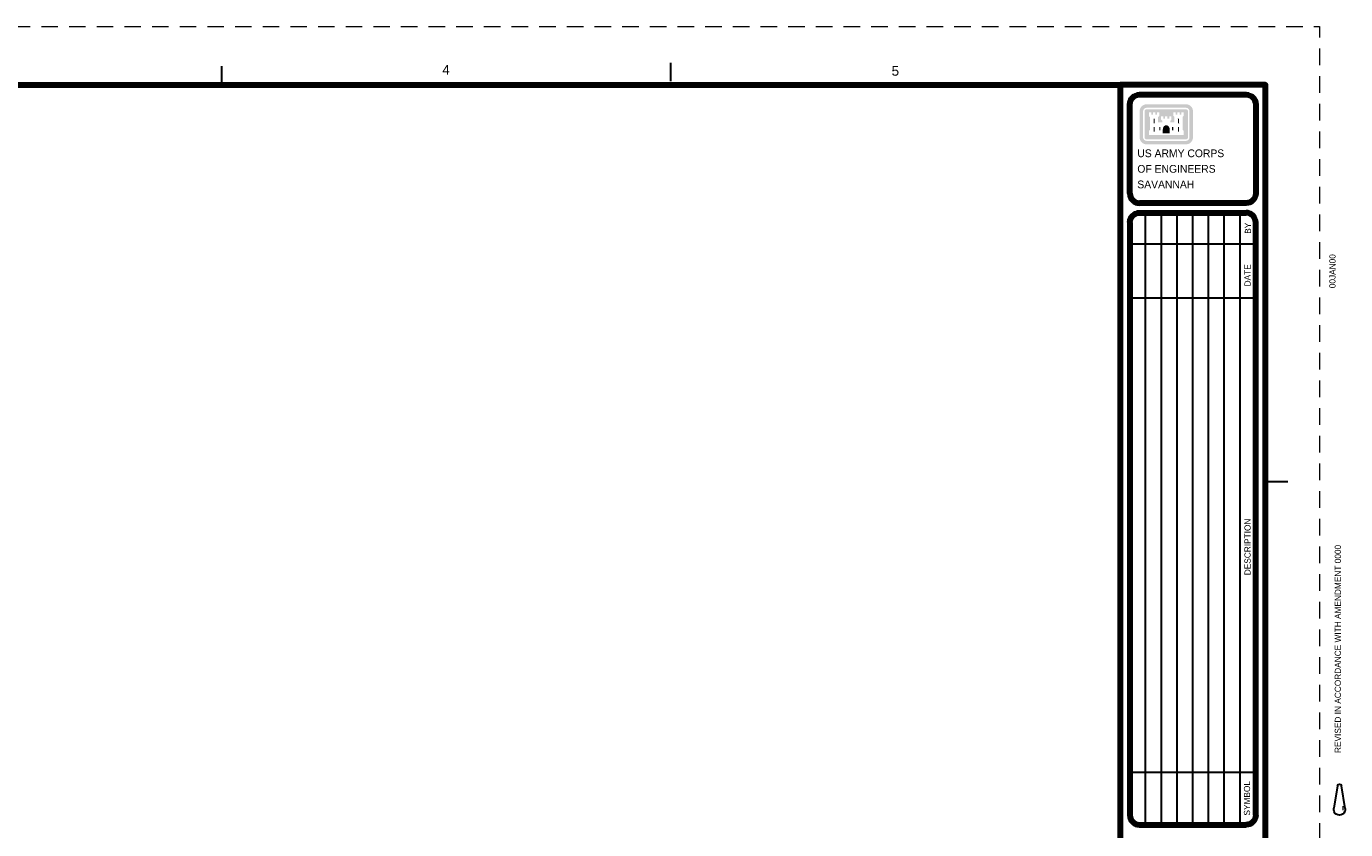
# Model space of a CAD drawing. Header units: inches. Extents: x 0 to 34.3, y 0 to 22.
# Tile 3 of 3: x 17.3 to 34.3, y 11.6 to 22. Entities that reach past the tile are written whole.
import ezdxf
from ezdxf.enums import TextEntityAlignment as Align

# ---------------------------------------------------------------- set-up
doc = ezdxf.new("R2010")
doc.units = ezdxf.units.IN
doc.header["$MEASUREMENT"] = 0
doc.linetypes.add('DGN Style 2', pattern=[0.357146, 0.214288, -0.142859])
doc.linetypes.add('DGN Style 4', pattern=[0.571791, 0.285717, -0.142859, 0.000357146, -0.142859])
for name, color, linetype, lineweight in [('G-ANNO-PLOT', 7, 'DGN Style 2', 0), ('G-ANNO-SYMB', 7, 'Continuous', 0), ('G-ANNO-TEXT', 7, 'Continuous', 0), ('G-ANNO-TTLB', 7, 'Continuous', 0), ('Level 63', 7, 'Continuous', 0)]:
    doc.layers.add(name, color=color, linetype=linetype, lineweight=lineweight)
doc.styles.add('Style-Arial', font='txt')
doc.styles.add('Style-LOW_RES_FILLED', font='LOW_RES_FILLED.shx')
doc.styles.add('Style-STANDARD', font='STANDARD.shx')

# ---------------------------------------------------------------- blocks, each defined once
blk = doc.blocks.new('*U4')
at = {"layer": 'G-ANNO-SYMB', "linetype": 'Continuous', "lineweight": 0}
h = blk.add_hatch(color=1, dxfattribs=at)
h.paths.add_polyline_path([(-0.00809, 0.00824, 0.414214), (-0.01095, 0.00538), (-0.01095, 0.00538), (-0.01095, -0.00531), (-0.01095, -0.00532, 0.414214), (-0.00809, -0.00817), (-0.00809, -0.00817), (0.00809, -0.00817), (0.00808, -0.00817, 0.414214), (0.01093, -0.00532), (0.01093, -0.00531), (0.01093, 0.00538), (0.01093, 0.00538, 0.414214), (0.00808, 0.00824), (0.00809, 0.00824), (-0.00809, 0.00824)])
h.paths.add_polyline_path([(-0.00952, 0.00538, -0.414214), (-0.00809, 0.00681), (-0.00809, 0.00681), (0.00809, 0.00681), (0.00808, 0.00681, -0.414214), (0.00951, 0.00538), (0.00951, 0.00538), (0.00951, -0.00531), (0.00951, -0.00532, -0.414214), (0.00808, -0.00675), (0.00809, -0.00675), (-0.00809, -0.00675), (-0.00809, -0.00675, -0.414214), (-0.00952, -0.00532), (-0.00952, -0.00531), (-0.00952, 0.00538)], flags=16)
h.paths.add_polyline_path([(0.00809, 0.00619), (-0.00809, 0.00619), (-0.00809, 0.00619, 0.414214), (-0.00889, 0.00538), (-0.00889, 0.00538), (-0.00889, -0.00531), (-0.00889, -0.00532, 0.414214), (-0.00809, -0.00612), (-0.00809, -0.00612), (0.00809, -0.00612), (0.00808, -0.00612, 0.414214), (0.00888, -0.00532), (0.00888, -0.00531), (0.00888, 0.00538), (0.00888, 0.00538, 0.414214), (0.00808, 0.00619)], flags=16)
h.paths.add_polyline_path([(-0.00714, -0.00437), (-0.00714, -0.0027), (-0.00667, -0.00223), (-0.00667, 0.00301), (-0.00714, 0.00348), (-0.00714, 0.00491), (-0.00619, 0.00491), (-0.00619, 0.00396), (-0.00548, 0.00396), (-0.00548, 0.00491), (-0.00453, 0.00491), (-0.00453, 0.00396), (-0.00381, 0.00396), (-0.00381, 0.00491), (-0.00286, 0.00491), (-0.00286, 0.00348), (-0.00334, 0.00301), (-0.00334, 0.00087), (-0.00167, 0.00087), (-0.00167, 0.00146), (-0.00215, 0.00193), (-0.00215, 0.00336), (-0.0012, 0.00336), (-0.0012, 0.0024), (-0.00048, 0.0024), (-0.00048, 0.00336), (0.00047, 0.00336), (0.00047, 0.0024), (0.00118, 0.0024), (0.00118, 0.00336), (0.00213, 0.00336), (0.00213, 0.00193), (0.00166, 0.00146), (0.00166, 0.00087), (0.00332, 0.00087), (0.00332, 0.00301), (0.00285, 0.00348), (0.00285, 0.00491), (0.0038, 0.00491), (0.0038, 0.00396), (0.00451, 0.00396), (0.00451, 0.00491), (0.00546, 0.00491), (0.00546, 0.00396), (0.00618, 0.00396), (0.00618, 0.00491), (0.00713, 0.00491), (0.00713, 0.00348), (0.00665, 0.00301), (0.00665, -0.00223), (0.00713, -0.0027), (0.00713, -0.00437)], flags=16)
at = {"layer": 'G-ANNO-SYMB', "linetype": 'Continuous', "lineweight": 0, "extrusion": (0, 0, -1)}
h = blk.add_hatch(color=1, dxfattribs=at)
edge = h.paths.add_edge_path()
edge.add_line((0.00143, -0.00365), (0.00143, -0.00205))
edge.add_line((0.00143, -0.00205), (0.00143, -0.00205))
edge.add_ellipse((0.00001, -0.00205), major_axis=(0, 0.00172), ratio=0.827815, start_angle=270, end_angle=450)
edge.add_line((-0.00142, -0.00205), (-0.00141, -0.00205))
edge.add_line((-0.00141, -0.00205), (-0.00141, -0.00365))
edge.add_line((-0.00141, -0.00365), (0.00143, -0.00365))
at = {"layer": 'G-ANNO-SYMB', "color": 1, "linetype": 'Continuous', "lineweight": 0, "flags": 128}
for points in [[(0.00476, 0.00227), (0.00478, 0.00229)], [(0.00521, 0.00039), (0.00523, 0.00041)]]:
    blk.add_lwpolyline(points, dxfattribs=at)
at = {"layer": 'G-ANNO-SYMB', "color": 1, "linetype": 'Continuous', "lineweight": 0, "extrusion": (0, 0, -1)}
for points in [[(0.00524, 0.00039), (0.00476, 0.00039), (0.00524, 0.00229), (0.00476, 0.00229)], [(-0.00476, 0.00039), (-0.00523, 0.00039), (-0.00476, 0.00229), (-0.00523, 0.00229)], [(0.00524, -0.00294), (0.00476, -0.00294), (0.00524, -0.00104), (0.00476, -0.00104)], [(0.00286, -0.00104), (0.00239, -0.00104), (0.00286, -0.00246), (0.00239, -0.00246)], [(-0.00237, -0.00104), (-0.00285, -0.00104), (-0.00237, -0.00246), (-0.00285, -0.00246)], [(-0.00476, -0.00294), (-0.00523, -0.00294), (-0.00476, -0.00104), (-0.00523, -0.00104)]]:
    blk.add_solid(points, dxfattribs=at)
blk = doc.blocks.new('GEN009')
at = {"layer": 'Level 63', "color": 7, "linetype": 'Continuous', "lineweight": 30}
for p, q in [((12000, 73900), (304700, 25700)), ((304700, -24200), (12800, -74000))]:
    blk.add_line(p, q, dxfattribs=at)
for centre, radius, start, end in [((-44, -48), 75269, 80.7397778, 279.8658056), ((300711, 756), 25170, 279.1623472, 80.8376528)]:
    blk.add_arc(centre, radius, start, end, dxfattribs=at)
at = {"layer": 'Level 63', "color": 7, "linetype": 'Continuous', "lineweight": 13, "extrusion": (0, 0, -1), "style": 'Style-STANDARD'}
blk.add_attdef('GEN009_8993', text='', height=80416, rotation=180, dxfattribs=at).set_placement((-13608, -92), align=Align.MIDDLE_CENTER)

msp = doc.modelspace()

# ---------------------------------------------------------------- linework, layer by layer
at = {"layer": 'G-ANNO-PLOT', "color": 7, "linetype": 'DGN Style 2', "lineweight": 0}
msp.add_3dface([(-0.03, 22), (33.97, 22), (33.97, 0), (-0.03, 0)], dxfattribs=at)
at = {"layer": 'G-ANNO-TTLB', "color": 2, "linetype": 'Continuous', "lineweight": 30}
for p, q in [((19.799, 21.25), (19.799, 21.486)), ((25.599, 21.294), (25.599, 21.53)), ((31.727, 11.694), (31.727, 19.594)), ((31.727, 19.194), (31.727, 19.594)), ((31.93, 11.694), (31.93, 19.594)), ((32.134, 11.694), (32.134, 19.594)), ((32.337, 11.694), (32.337, 19.594)), ((32.54, 11.694), (32.54, 19.594)), ((32.743, 11.694), (32.743, 19.594)), ((32.946, 11.694), (32.946, 19.594)), ((31.524, 19.194), (33.149, 19.194)), ((31.524, 18.494), (33.149, 18.494)), ((31.727, 16.044), (31.727, 18.494)), ((31.727, 15.644), (31.727, 16.044)), ((33.562, 16.119), (33.298, 16.119)), ((31.727, 15.244), (31.727, 15.644)), ((31.727, 15.244), (31.727, 15.644)), ((31.727, 14.544), (31.727, 15.244)), ((31.727, 12.094), (31.727, 14.544)), ((31.524, 12.373), (33.149, 12.373))]:
    msp.add_line(p, q, dxfattribs=at)
at = {"layer": 'G-ANNO-TTLB', "color": 7, "linetype": 'Continuous', "lineweight": 100}
for p, q in [((31.649, 19.594), (33.024, 19.594)), ((31.649, 11.694), (33.024, 11.694))]:
    msp.add_line(p, q, dxfattribs=at)
at = {"layer": 'G-ANNO-TTLB', "color": 7, "linetype": 'Continuous', "lineweight": 100, "flags": 128}
for points in [[(31.524, 19.844), (31.524, 20.994)], [(31.649, 21.119), (33.024, 21.119)], [(33.149, 20.994), (33.149, 19.844)], [(33.024, 19.719), (31.649, 19.719)], [(31.524, 19.469), (31.524, 11.819)], [(33.149, 11.819), (33.149, 19.469)]]:
    msp.add_lwpolyline(points, dxfattribs=at)
at = {"layer": 'G-ANNO-TTLB', "color": 7, "linetype": 'Continuous', "lineweight": 100, "extrusion": (0, 0, -1)}
for centre, start, end in [((-31.649, 20.994), 0, 90), ((-33.024, 20.994), 90, 180), ((-33.024, 19.844), 180, 270), ((-31.649, 19.469), 0, 90), ((-33.024, 11.819), 180, 270)]:
    msp.add_arc(centre, 0.125, start, end, dxfattribs=at)
at = {"layer": 'G-ANNO-TTLB', "color": 7, "linetype": 'Continuous', "lineweight": 100}
for centre, start, end in [((31.649, 19.844), 180, 270), ((33.024, 19.469), 0, 90), ((31.649, 11.819), 180, 270)]:
    msp.add_arc(centre, 0.125, start, end, dxfattribs=at)
for points in [[(2.399, 21.244), (31.399, 21.244), (31.399, 0.744), (2.399, 0.744)], [(31.399, 0.744), (33.274, 0.744), (33.274, 21.244), (31.399, 21.244)]]:
    msp.add_3dface(points, dxfattribs=at)

# ---------------------------------------------------------------- block references
at = {"layer": 'G-ANNO-SYMB', "color": 1, "linetype": 'Continuous', "lineweight": 0, "xscale": 31.49606299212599, "yscale": 31.49606299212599, "zscale": 31.49606299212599}
msp.add_blockref('*U4', (31.994, 20.735), dxfattribs=at)
at = {"layer": 'Level 63', "color": 7, "linetype": 'Continuous', "lineweight": 30, "extrusion": (0, 0, -1)}
ref = msp.add_blockref('GEN009', (-34.23, 11.894), dxfattribs=dict(at, xscale=1e-06, yscale=1e-06, zscale=1e-06, rotation=90))
ref.add_attrib('GEN009_8993', '_', dxfattribs={"color": 7, "linetype": 'Continuous', "lineweight": 13, "height": 0.0804, "rotation": 90, "style": 'Style-STANDARD'}).set_placement((34.23, 11.907), align=Align.MIDDLE_CENTER)

# ---------------------------------------------------------------- texts
at = {"layer": 'G-ANNO-TEXT', "color": 1, "linetype": 'Continuous', "lineweight": 13, "style": 'Style-Arial'}
msp.add_text('4', height=0.125, dxfattribs=at).set_placement((22.695, 21.441), align=Align.MIDDLE_CENTER)
at = {"layer": 'G-ANNO-TEXT', "color": 1, "linetype": 'DGN Style 4', "lineweight": 13, "style": 'Style-Arial'}
msp.add_text('5', height=0.125, dxfattribs=at).set_placement((28.496, 21.426), align=Align.MIDDLE_CENTER)
at = {"layer": 'G-ANNO-TEXT', "color": 1, "linetype": 'Continuous', "lineweight": 0, "style": 'Style-LOW_RES_FILLED'}
for s, p in [('BY', (33.048, 19.394)), ('DATE', (33.043, 18.787)), ('00JAN00', (34.139, 18.84)), ('DESCRIPTION', (33.043, 15.281)), ('REVISED IN ACCORDANCE WITH AMENDMENT 0000', (34.209, 13.964)), ('SYMBOL', (33.036, 12.036))]:
    msp.add_text(s, height=0.08, rotation=90, dxfattribs=at).set_placement(p, align=Align.MIDDLE_CENTER)
at = {"layer": 'G-ANNO-TEXT', "color": 7, "linetype": 'Continuous', "lineweight": 0, "insert": (31.62, 20.412), "char_height": 0.1, "attachment_point": 1, "line_spacing_factor": 1.204819, "style": 'Style-LOW_RES_FILLED'}
msp.add_mtext('US ARMY CORPS\\POF ENGINEERS\\PSAVANNAH\\P', dxfattribs=at)

doc.saveas('drawing.dxf')
